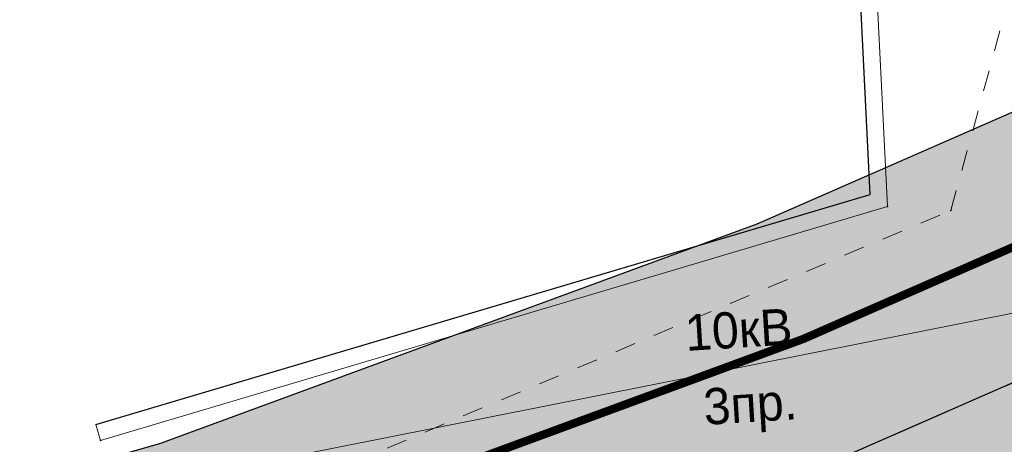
# Model space of a CAD drawing. Extents: x 4085 to 16488, y -65 to 12615.
# Tile 176 of 230: x 15796 to 15843, y 10637 to 10657. Entities that reach past the tile are written whole.
import ezdxf
from ezdxf.xclip import XClip

# ---------------------------------------------------------------- set-up
doc = ezdxf.new("R2010")
doc.units = 0
doc.header["$MEASUREMENT"] = 0
doc.header["$XCLIPFRAME"] = 0
for name, pattern in [('ACAD_ISO03W100', [30, 12, -18]), ('CONTI', [0]), ('STRIHSMALL', [1, 0.5, -0.5]), ('Д_ТРОТ_ТРУБА', [3, 1.5, -1.5])]:
    doc.linetypes.add(name, pattern=pattern)
doc.layers.get('0').update_dxf_attribs({"color": 250, "linetype": 'CONTI'})
for name, color, linetype in [('(022) Возд. Линии', 7, 'Continuous'), ('(025) Дорога', 7, 'Continuous'), ('(040) Ограда', 7, 'Continuous'), ('PI_TTDEFAULT', 5, 'CONTI')]:
    doc.layers.add(name, color=color, linetype=linetype)
doc.layers.add('.', color=7, linetype='Continuous', lineweight=15)
doc.layers.add('0ZG - GOR-INCE', color=5, linetype='Continuous', lineweight=15)
doc.styles.add('BM-431', font='txt')
doc.styles.get("Standard").update_dxf_attribs({"font": 'times.ttf'})
doc.linetypes.add('ОГРАДА_ГЛИН', pattern='A,4,["|",Standard,S=0.8,R=0,X=0,Y=-0.8],0.5,["|",Standard,S=0.8,R=0,X=0,Y=-0.8],3.5', length=8)

# ---------------------------------------------------------------- blocks, each defined once
blk = doc.blocks.new('DWQDWQDWQDW')
at = {"layer": '(025) Дорога', "color": 253, "linetype": 'Д_ТРОТ_ТРУБА', "elevation": -0.401, "flags": 128}
blk.add_lwpolyline([(16566.957, 8968.775), (16581.36, 8962.58), (16593.925, 8956.538), (16606.683, 8949.316), (16619.49, 8941.466), (16632.352, 8933.528), (16644.738, 8925.951), (16657.888, 8918.769), (16670.947, 8911.584), (16683.912, 8904.282), (16697.343, 8897.969), (16711.112, 8892.343), (16724.922, 8887.513), (16739.107, 8883.504), (16753.619, 8880.664), (16784.587, 8877.32), (16810.589, 8875.154), (16851.882, 8872.594), (16870.905, 8873.19), (16896.328, 8876.784), (16922.735, 8884.705), (16937.645, 8890.028), (16946.155, 8892.231), (16961.101, 8897.336), (16974.974, 8903.031), (16988.476, 8909.838), (17001.443, 8917.787), (17014.223, 8926.215), (17017.813, 8929.256)], dxfattribs=at)
at = {"layer": '(040) Ограда', "color": 253, "linetype": 'ОГРАДА_ГЛИН', "ltscale": 0.5, "elevation": 0.683, "flags": 128}
blk.add_lwpolyline([(16942.896, 8898.478), (16961.74, 8903.598), (16961.291, 8920.78)], dxfattribs=at)
at = {"color": 253, "linetype": 'Continuous', "elevation": -0.617}
blk.add_lwpolyline([(16562.181, 8941.935), (16579.37, 8942.909), (16596.982, 8939.147), (16618.549, 8926.647, 0.02198), (16678.797, 8890.527, 0.015072), (16722.66, 8873.868), (16750.429, 8867.603), (16790.583, 8864.285, 0.013301), (16847.982, 8863.082), (16895.377, 8862.057), (16949.578, 8880.273, 0.046505), (16996.142, 8896.841), (17017.234, 8907.708), (17025.512, 8912.472)], format="xyb", dxfattribs=at)
at = {"color": 253, "linetype": 'STRIHSMALL', "elevation": -293.957}
blk.add_lwpolyline([(16834.543, 8917.305), (16835.411, 8899.9), (16835.339, 8880.222), (16836.749, 8878.769), (16865.05, 8880.82), (16876.961, 8883.413), (16899.894, 8882.862), (16946.199, 8896.276), (16963.679, 8903.165), (16965.371, 8908.831), (16963.644, 8922.103)], dxfattribs=at)
at = {"color": 253, "linetype": 'Continuous'}
for points, elevation in [([(16943.001, 8898.092), (16962.148, 8903.295), (16961.691, 8920.79)], 0.683), ([(16947.368, 8897.549), (16971.668, 8901.79)], 0.381), ([(16943.001, 8898.092), (16942.9, 8898.479)], 0.683)]:
    blk.add_lwpolyline(points, dxfattribs=dict(at, elevation=elevation))
at = {"layer": 'PI_TTDEFAULT', "color": 253}
for p in [(16962.148, 8903.295, 0.575), (16963.679, 8903.165, 0.339), (16943.001, 8898.092, 0.683)]:
    blk.add_point(p, dxfattribs=at)
at = {"layer": '(022) Возд. Линии', "color": 253, "extrusion": (-0.010978, -0.000427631, 0.99994), "style": 'BM-431'}
for s, p in [('10кВ', (16952.96, 8899.715, -483.308)), ('3пр.', (16953.367, 8897.917, -483.308))]:
    blk.add_text(s, height=0.875, rotation=2.2306, dxfattribs=at).set_placement(p)
blk = doc.blocks.new('A$C10aa157c')
at = {"layer": '.', "linetype": 'Continuous', "lineweight": 30}
h = blk.add_hatch(color=250, dxfattribs=at)
h.dxf.hatch_style = 1
h.set_gradient(color1=(51, 51, 51), color2=(51, 51, 51), one_color=1, tint=0.2)
h.paths.add_polyline_path([(126.356, 68.21), (126.356, 60.145), (119.19, 53.78), (110.365, 45.941), (106.848, 42.816), (94.268, 34.092), (81.491, 25.841), (68.153, 18.719), (54.417, 12.7), (39.595, 7.246), (31.139, 4.844), (16.358, -0.828), (-9.856, -9.365), (-35.188, -13.554), (-54.191, -14.596), (-95.533, -13.005), (-121.579, -11.449), (-152.617, -8.833), (-167.191, -6.334), (-181.467, -2.659), (-195.386, 1.846), (-209.283, 7.147), (-222.859, 13.144), (-235.991, 20.14), (-249.215, 27.017), (-262.53, 33.888), (-275.09, 41.172), (-288.134, 48.807), (-301.122, 56.354), (-314.046, 63.275), (-326.75, 69.021), (-341.293, 74.876), (-369.094, 86.069), (-366.853, 91.634), (-339.053, 80.442), (-324.392, 74.54), (-311.391, 68.659), (-298.198, 61.594), (-285.112, 53.99), (-272.069, 46.357), (-259.647, 39.152), (-246.455, 32.344), (-233.197, 25.449), (-220.232, 18.543), (-207, 12.698), (-193.392, 7.507), (-179.793, 3.106), (-165.934, -0.462), (-151.857, -2.875), (-121.148, -5.464), (-95.239, -7.012), (-54.24, -8.59), (-35.844, -7.581), (-11.282, -3.52), (14.353, 4.83), (29.241, 10.542), (37.737, 12.955), (52.175, 18.269), (65.532, 24.121), (78.446, 31.016), (90.93, 39.078), (103.132, 47.541), (106.381, 50.427), (115.206, 58.266), (120.356, 62.841), (120.356, 68.21)])
at = {"linetype": 'Continuous'}
h = blk.add_hatch(color=256, dxfattribs=at)
h.dxf.hatch_style = 1
h.set_gradient(color1=(196, 196, 196), color2=(179, 179, 179), one_color=1, tint=0.7, name='SPHERICAL')
edge = h.paths.add_edge_path()
edge.add_line((-329.694, -123.896), (-413.512, -4.999))
edge.add_line((-413.512, -4.999), (-355.789, 33.285))
edge.add_line((-355.789, 33.285), (-335.031, 75.586))
edge.add_line((-335.031, 75.586), (-290.266, 52.298))
edge.add_arc((-35.221, 435.711), 460.493, 236.3683, 253.19615)
edge.add_arc((23.167, 1743.611), 1759.185, 263.750088, 266.824743)
edge.add_line((-74.275, -12.874), (-37.809, -12.382))
edge.add_line((-37.809, -12.382), (-8.682, -7.259))
edge.add_line((-8.682, -7.259), (21.713, 1.674))
edge.add_line((21.713, 1.674), (73.828, 22.106))
edge.add_line((73.828, 22.106), (122.41, 60.653))
edge.add_line((122.41, 60.653), (125.275, 27.755))
edge.add_line((125.275, 27.755), (114.748, 2.379))
edge.add_line((114.748, 2.379), (116.662, -0.024))
edge.add_line((116.662, -0.024), (116.289, -3.732))
edge.add_line((116.289, -3.732), (111.258, -27.657))
edge.add_line((111.258, -27.657), (112.86, -27.925))
edge.add_line((112.86, -27.925), (106.102, -65.586))
edge.add_line((106.102, -65.586), (101.28, -90.48))
edge.add_line((101.28, -90.48), (98.815, -96.135))
edge.add_line((98.815, -96.135), (53.135, -97.305))
edge.add_line((53.135, -97.305), (30.09, -97.895))
edge.add_line((30.09, -97.895), (12.287, -98.298))
edge.add_line((12.287, -98.298), (-62.519, -99.993))
edge.add_line((-62.519, -99.993), (-93.467, -101.178))
edge.add_line((-93.467, -101.178), (-93.735, -109.893))
edge.add_line((-93.735, -109.893), (-152.913, -112.218))
edge.add_line((-152.913, -112.218), (-153.086, -120.274))
edge.add_line((-153.086, -120.274), (-196.615, -120.664))
edge.add_line((-196.615, -120.664), (-196.01, -100.254))
edge.add_line((-196.01, -100.254), (-236.883, -97.895))
edge.add_line((-236.883, -97.895), (-266.604, -99.724))
edge.add_line((-266.604, -99.724), (-280.852, -100.756))
edge.add_line((-280.852, -100.756), (-292.755, -102.679))
edge.add_line((-292.755, -102.679), (-308.616, -109.596))
edge.add_line((-308.616, -109.596), (-329.694, -123.896))
at = {"linetype": 'Continuous', "elevation": -1.621}
blk.add_lwpolyline([(29.241, 10.542), (37.737, 12.955), (52.175, 18.269), (65.532, 24.121), (78.446, 31.016), (90.93, 39.078), (103.132, 47.541), (106.381, 50.427), (115.206, 58.266), (120.356, 62.841), (120.356, 68.21), (126.356, 68.21), (126.356, 60.145), (119.19, 53.78), (110.365, 45.941), (106.848, 42.816), (94.268, 34.092), (81.491, 25.841), (68.153, 18.719), (54.417, 12.7), (39.595, 7.246), (31.139, 4.844)], dxfattribs=at)
at = {"color": 7, "linetype": 'ACAD_ISO03W100', "ltscale": 0.2, "true_color": 0xffffff, "const_width": 0.2, "elevation": -1.621}
blk.add_lwpolyline([(-35.516, -10.568), (-10.569, -6.442), (15.356, 2.001), (30.19, 7.693), (38.666, 10.1), (53.296, 15.485), (66.843, 21.42), (79.969, 28.428), (92.599, 36.585), (104.99, 45.179), (108.373, 48.184), (117.198, 56.023), (123.356, 61.493), (123.356, 68.21)], dxfattribs=at)
at = {"layer": '0ZG - GOR-INCE', "linetype": 'Continuous', "rotation": 1.343740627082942}
blk.add_blockref('DWQDWQDWQDW', (-16693.372, -9279.936, -1.22), dxfattribs=at)

msp = doc.modelspace()

# ---------------------------------------------------------------- block references
at = {"linetype": 'Continuous'}
ref = msp.add_blockref('A$C10aa157c', (15727.089, 10610.846, 2.268), dxfattribs=dict(at, xscale=2, yscale=2, zscale=2))
XClip(ref).set_block_clipping_path([(-373.794434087, 108.5221690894), (-301.8282399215, 93.3350241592), (-251.5703695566, 64.2554686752), (-207.654540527, 33.6758720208), (-104.2532370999, 13.9690799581), (9.4882953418, 20.6982215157), (110.1840137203, 64.198227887), (135.5661904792, 19.4677583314), (74.741036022, -7.2786312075), (26.9902694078, -25.761868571), (-4.0754597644, -35.3463755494), (-88.6139293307, -37.2294086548), (-152.8418739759, -36.1397910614), (-192.3131233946, -27.415677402), (-222.2923186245, -17.3547389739), (-278.1502265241, 12.6686452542), (-296.1702662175, 12.3849432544), (-338.797385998, -11.849717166), (-373.794434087, 37.8738306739)])

doc.saveas('drawing.dxf')
